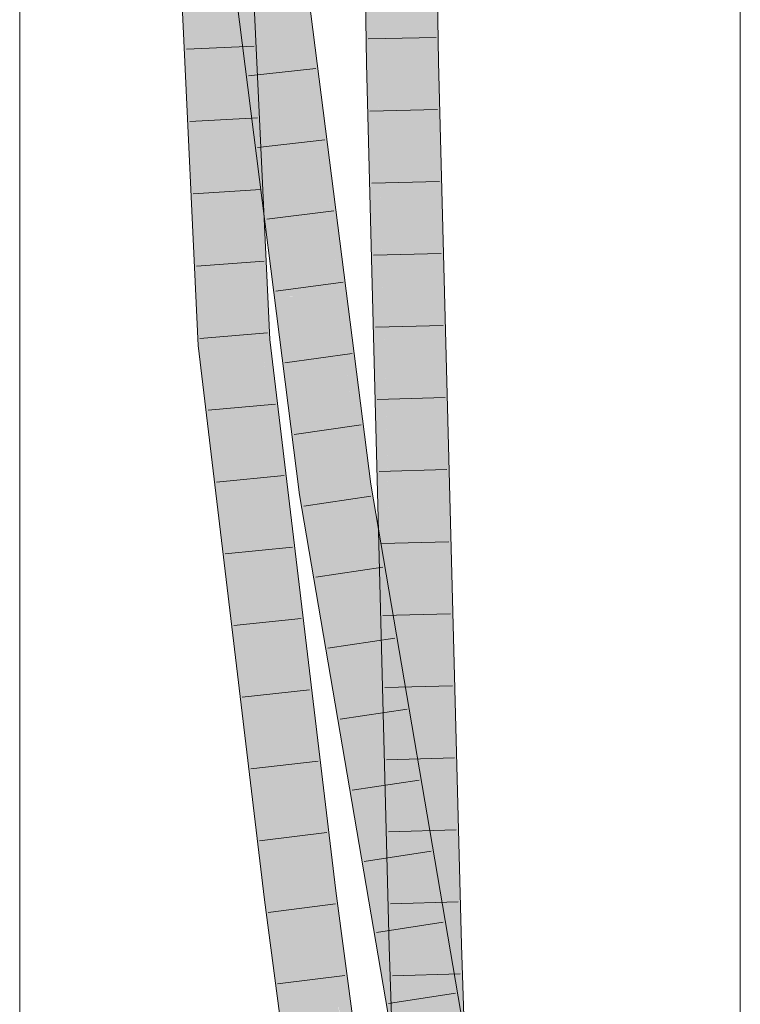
# Model space of a CAD drawing. Extents: x -720 to 300, y 62 to 1162.
# Tile 196 of 256: x 161.77 to 164.27, y 803.03 to 806.44. Entities that reach past the tile are written whole.
import ezdxf

# ---------------------------------------------------------------- set-up
doc = ezdxf.new("R2010")
doc.units = 0
doc.layers.get('0').update_dxf_attribs({"lineweight": 13})
doc.layers.add('E_Detail_Linie_Text_Bem', color=7, linetype='Continuous', lineweight=13)
for name, color, linetype, lineweight, true_color in [('E_Leerrohr 25-A06G93Y08I', 7, 'Continuous', 9, 0xff8000), ('E_Leerrohr 25-Shading', 7, 'Continuous', 9, 0xff8000), ('E_Leerrohr 32-A06G93Y28I', 7, 'Continuous', 9, 0x00b300), ('E_Leerrohr 32-Shading', 7, 'Continuous', 9, 0x00b300)]:
    doc.layers.add(name, color=color, linetype=linetype, lineweight=lineweight, true_color=true_color)

# ---------------------------------------------------------------- blocks, each defined once
blk = doc.blocks.new('Shading-A06G93SL8I', base_point=(241.4847, 762.55))
at = {"layer": 'E_Leerrohr 25-Shading', "color": 43, "true_color": 0xd7ab7f}
for points in [[(162.9724, 806.2917), (163.009, 806.2925), (162.9606, 807.1697), (162.9972, 807.1694)], [(163.1765, 807.1413), (163.1739, 807.168), (163.1857, 806.2966)], [(163.2166, 806.7155), (163.1765, 807.1413), (163.2223, 806.2975), (163.1857, 806.2966)], [(162.9724, 806.2917), (162.982, 805.9178), (163.009, 806.2925), (163.0639, 804.1668)], [(163.2223, 806.2975), (163.1857, 806.2966), (163.2766, 804.1158), (163.1933, 806.0037)], [(163.2223, 806.2975), (163.2766, 804.1158), (163.2768, 804.1874)], [(163.2029, 805.7861), (163.1933, 806.0037), (163.2649, 803.2327)], [(162.982, 805.9178), (163.0516, 803.2264), (163.0639, 804.1668), (163.0882, 803.2275)], [(163.2701, 803.2328), (163.2671, 804.331), (163.2649, 803.2327), (163.2029, 805.7861)], [(163.2766, 804.1158), (163.2671, 804.331), (163.2734, 803.233), (163.2701, 803.2328)], [(163.2766, 804.1158), (163.2816, 804.0005), (163.2768, 804.1874)], [(163.3015, 803.2338), (163.2816, 804.0005), (163.2734, 803.233), (163.2766, 804.1158)], [(163.2701, 803.2328), (163.2649, 803.2327), (163.2718, 803.0952)], [(163.2718, 803.0952), (163.2649, 803.2327), (163.273, 802.9883)], [(163.2718, 803.0952), (163.2742, 803.0885), (163.2701, 803.2328), (163.2734, 803.233)], [(163.2742, 803.0885), (163.3096, 802.9904), (163.2734, 803.233), (163.3015, 803.2338)], [(163.0516, 803.2264), (163.1283, 802.0259), (163.0882, 803.2275)], [(163.0516, 803.2264), (163.1399, 800.5788), (163.1283, 802.0259), (163.1624, 800.5796)], [(163.2742, 803.0885), (163.2718, 803.0952), (163.2744, 803.0418)], [(163.273, 802.9883), (163.275, 802.9374), (163.2718, 803.0952), (163.2744, 803.0418)], [(163.2744, 803.0418), (163.2771, 802.9889), (163.2742, 803.0885), (163.3093, 802.9913)], [(163.2744, 803.0418), (163.2747, 802.9888), (163.2771, 802.9889)]]:
    blk.add_solid(points, dxfattribs=at)
at = {"layer": 'E_Leerrohr 25-Shading', "color": 31, "true_color": 0xfabd7f}
for points in [[(163.009, 806.2925), (163.0973, 806.2946), (162.9972, 807.1694), (163.0856, 807.1687)], [(163.0916, 806.7159), (163.0973, 806.2946), (163.1739, 807.168), (163.1857, 806.2966)], [(163.0882, 803.2275), (163.1765, 803.2301), (163.009, 806.2925), (163.0973, 806.2946)], [(163.0973, 806.2946), (163.1566, 803.9989), (163.1857, 806.2966), (163.1933, 806.0037)], [(163.1566, 803.9989), (163.1765, 803.2301), (163.1933, 806.0037), (163.2649, 803.2327)], [(163.0882, 803.2275), (163.1283, 802.0259), (163.1165, 803.2284)], [(163.1283, 802.0259), (163.1765, 803.2301), (163.1165, 803.2284)], [(163.1283, 802.0259), (163.1765, 800.5801), (163.1765, 803.2301), (163.2648, 800.5831)], [(163.1765, 803.2301), (163.1848, 802.9818), (163.2649, 803.2327), (163.273, 802.9883)]]:
    blk.add_solid(points, dxfattribs=at)
at = {"layer": 'E_Leerrohr 32-Shading', "color": 83, "true_color": 0x7fbd7f}
for points in [[(162.3648, 806.6028), (162.3052, 807.0948), (162.3984, 805.8801), (162.333, 806.498)], [(162.5777, 806.2186), (162.5545, 807.1128), (162.547, 806.5731), (162.5448, 807.0992)], [(162.5972, 805.9945), (162.5897, 806.3566), (162.5777, 806.2186), (162.5545, 807.1128)], [(162.7013, 806.7911), (162.7803, 806.1711), (162.7246, 806.7933)], [(162.7246, 806.7933), (162.7436, 806.5807), (162.7378, 806.7946), (162.7642, 806.4073)], [(162.7655, 806.5767), (162.7378, 806.7946), (162.9197, 805.0949), (162.7642, 806.4073)], [(162.5577, 806.5205), (162.489, 806.7703), (162.6899, 805.4818), (162.5653, 806.1707)], [(162.7436, 806.5807), (162.7803, 806.1711), (162.7642, 806.4073)], [(162.9628, 804.8278), (162.7655, 806.5767), (162.9516, 804.826), (162.9197, 805.095)], [(162.7655, 806.5767), (162.9628, 804.8278), (162.7948, 806.3466)], [(162.5474, 806.4791), (162.6007, 805.3318), (162.547, 806.5731), (162.57, 806.3075)], [(162.333, 806.498), (162.3881, 805.3132), (162.3984, 805.8801), (162.4246, 805.3162)], [(162.7642, 806.4073), (162.7803, 806.1711), (162.9197, 805.0949), (162.9303, 804.993)], [(162.633, 805.4258), (162.5897, 806.3566), (162.6032, 805.7014)], [(162.7948, 806.3466), (162.8013, 806.2878), (162.9878, 804.8315), (162.9654, 804.8281)], [(162.6007, 805.3318), (162.6008, 805.3311), (162.57, 806.3075), (162.5777, 806.2186)], [(162.8013, 806.2878), (162.9628, 804.8278), (162.9654, 804.8281)], [(162.6109, 805.3319), (162.5972, 805.9945), (162.6008, 805.3311), (162.5777, 806.2186)], [(162.5972, 805.9946), (162.5653, 806.1707), (162.6174, 805.762)], [(162.7466, 804.7954), (162.6899, 805.4818), (162.6174, 805.762), (162.5972, 805.9946)], [(162.7466, 804.7954), (162.6174, 805.762), (162.7166, 804.9827)], [(162.6109, 805.3319), (162.6373, 805.3342), (162.6032, 805.7014), (162.633, 805.4258)], [(162.6899, 805.4818), (162.7466, 804.7954), (162.7767, 804.7999)], [(162.3881, 805.3132), (162.419, 805.0548), (162.4246, 805.3162), (162.5408, 804.3445)], [(162.6008, 805.3311), (162.6339, 805.0543), (162.6109, 805.3319)], [(162.6109, 805.3319), (162.6237, 805.1777), (162.6373, 805.3342), (162.6343, 805.0869)], [(162.8374, 803.4178), (162.6373, 805.3342), (162.8298, 803.4169), (162.6343, 805.0869)], [(162.6373, 805.3342), (162.8374, 803.4178), (162.709, 804.7349)], [(162.6237, 805.1777), (162.6339, 805.0543), (162.6343, 805.0869)], [(162.6343, 805.0869), (162.6339, 805.0543), (162.8298, 803.4169)], [(162.9197, 805.095), (162.9303, 804.993), (162.9516, 804.826)], [(162.5408, 804.3445), (162.419, 805.0548), (162.5733, 804.0728), (162.4849, 804.5037)], [(162.7166, 804.9827), (162.7405, 804.7945), (162.7466, 804.7954)], [(162.9019, 804.0656), (162.7767, 804.7999), (162.7466, 804.7954)], [(162.9516, 804.826), (163.0353, 804.3344), (162.9628, 804.8278)], [(162.9628, 804.8278), (163.0353, 804.3344), (162.9654, 804.8281), (163.0289, 804.4018)], [(163.0289, 804.4018), (162.9878, 804.8315), (162.9654, 804.8281)], [(163.0141, 804.6772), (162.9878, 804.8315), (163.0189, 804.6277)], [(163.0639, 804.1668), (163.0189, 804.6277), (163.0289, 804.4018), (162.9878, 804.8315)], [(162.7405, 804.7945), (162.9019, 804.0656), (162.7466, 804.7954)], [(162.9019, 804.0656), (162.7405, 804.7945), (163.0507, 803.1917), (162.8222, 804.3151)], [(162.709, 804.7349), (162.8374, 803.4178), (162.8302, 803.7219), (162.8615, 803.4208)], [(163.1673, 803.6563), (163.2166, 803.4882), (163.0189, 804.6277), (163.0141, 804.6772)], [(163.0639, 804.1668), (163.1673, 803.6563), (163.0189, 804.6277)], [(162.4849, 804.5037), (162.6181, 803.3903), (162.5733, 804.0728), (162.6544, 803.3948)], [(163.0289, 804.4018), (163.0353, 804.3344), (163.0639, 804.1668)], [(163.0507, 803.1917), (162.8222, 804.3151), (163.0959, 802.9262), (162.851, 804.1463)], [(163.1673, 803.6563), (163.0639, 804.1668), (163.1283, 803.789)], [(163.0959, 802.9262), (162.851, 804.1463), (163.0594, 802.9227)], [(163.1283, 803.789), (163.1933, 803.4075), (163.1673, 803.6563), (163.2182, 803.3225)], [(162.8615, 803.4208), (162.8661, 803.4214), (162.8302, 803.7219)], [(163.2816, 803.1066), (163.2166, 803.4882), (163.2182, 803.3225), (163.1673, 803.6563)], [(162.8298, 803.4169), (162.8721, 803.0968), (162.8374, 803.4178)], [(162.8374, 803.4178), (162.8721, 803.0968), (162.8615, 803.4208), (162.8671, 803.3726)], [(162.8671, 803.3726), (162.8661, 803.4214), (162.8615, 803.4208)], [(162.8661, 803.4214), (162.8671, 803.3726), (163.078, 801.5378), (163.0724, 801.5801)], [(162.8706, 803.388), (162.8661, 803.4214), (163.0859, 801.5387), (163.078, 801.5378)], [(163.2182, 803.3225), (163.1933, 803.4075), (163.2761, 802.9437), (163.2724, 802.9433)], [(162.6181, 803.3903), (162.6583, 803.0858), (162.6544, 803.3948), (162.8385, 802.0017)], [(163.045, 801.8195), (162.8671, 803.3726), (163.055, 801.7119), (162.8721, 803.0968)], [(162.8899, 803.2216), (163.0904, 801.7237), (162.8706, 803.388)], [(163.3086, 802.9468), (163.2182, 803.3225), (163.2761, 802.9437)], [(163.2182, 803.3225), (163.3096, 802.9427), (163.2816, 803.1066)], [(162.8899, 803.2216), (163.0877, 801.5389), (163.0904, 801.7237), (163.1048, 801.5408)], [(163.0859, 801.5387), (163.0877, 801.5389), (162.8899, 803.2216)], [(162.8385, 802.0017), (162.6583, 803.0858), (162.8672, 801.5143), (162.8593, 801.5649)]]:
    blk.add_solid(points, dxfattribs=at)
at = {"layer": 'E_Leerrohr 32-Shading', "color": 83, "true_color": 0x7fd57f}
for points in [[(162.7013, 806.7911), (162.6473, 806.5161), (162.7803, 806.1711), (162.779, 805.482)], [(162.4538, 806.5904), (162.3648, 806.6028), (162.4872, 805.8723), (162.3984, 805.8801)], [(162.5474, 806.4791), (162.4538, 806.5904), (162.4872, 805.8723)], [(162.6473, 806.5161), (162.5577, 806.5205), (162.779, 805.482), (162.6899, 805.4818)], [(162.4872, 805.8723), (162.5127, 805.3237), (162.5474, 806.4791), (162.6008, 805.3311)], [(162.7803, 806.1711), (162.779, 805.482), (162.9384, 804.8241), (162.8642, 804.813)], [(162.7803, 806.1711), (162.9384, 804.8241), (162.9303, 804.993)], [(162.3984, 805.8801), (162.4246, 805.3162), (162.4872, 805.8723), (162.5127, 805.3237)], [(162.7646, 805.4819), (162.6899, 805.4818), (162.8642, 804.813), (162.7767, 804.7999)], [(162.779, 805.482), (162.7646, 805.4819), (162.8642, 804.813)], [(162.4246, 805.3162), (162.5408, 804.3445), (162.5127, 805.3237), (162.6299, 804.3444)], [(162.5127, 805.3237), (162.6299, 804.3444), (162.6008, 805.3311), (162.6339, 805.0543)], [(162.6299, 804.3444), (162.7421, 803.4058), (162.6339, 805.0543), (162.8298, 803.4169)], [(162.9384, 804.8241), (162.9516, 804.826), (162.9303, 804.993)], [(162.7767, 804.7999), (162.9019, 804.0656), (162.8642, 804.813), (162.9904, 804.0718)], [(162.8642, 804.813), (162.9904, 804.0718), (162.9384, 804.8241)], [(162.9904, 804.0718), (162.9516, 804.826), (162.9384, 804.8241)], [(163.0353, 804.3344), (162.9516, 804.826), (163.0916, 803.4777), (162.9904, 804.0718)], [(162.596, 804.3444), (162.5408, 804.3445), (162.5733, 804.0728)], [(162.6299, 804.3444), (162.596, 804.3444), (162.6544, 803.3948), (162.5733, 804.0728)], [(162.6299, 804.3444), (162.6544, 803.3948), (162.7421, 803.4058)], [(163.0639, 804.1668), (163.0353, 804.3344), (163.1132, 803.6613), (163.104, 803.5828)], [(163.0353, 804.3344), (163.0916, 803.4777), (163.0658, 804.0012)], [(163.0639, 804.1668), (163.1132, 803.6613), (163.1283, 803.789)], [(163.0916, 803.4777), (162.9904, 804.0718), (163.0507, 803.1917), (162.9019, 804.0656)], [(163.0916, 803.4777), (163.139, 803.1996), (163.0658, 804.0012)], [(163.1283, 803.789), (163.1132, 803.6613), (163.1933, 803.4075), (163.1836, 803.3257)], [(163.104, 803.5828), (163.139, 803.1996), (163.1132, 803.6613), (163.1841, 802.9348)], [(163.1836, 803.3257), (163.1132, 803.6613), (163.1631, 803.1508)], [(163.0916, 803.4777), (163.0507, 803.1917), (163.0581, 803.1923)], [(163.139, 803.1996), (163.0916, 803.4777), (163.0581, 803.1923)], [(162.6544, 803.3948), (162.8385, 802.0017), (162.7421, 803.4058), (162.927, 802.0062)], [(162.7421, 803.4058), (162.927, 802.0062), (162.8298, 803.4169), (162.8721, 803.0968)], [(163.1836, 803.3257), (163.3089, 802.7285), (163.1933, 803.4075)], [(163.3089, 802.7285), (163.1836, 803.3257), (163.1841, 802.9348), (163.1631, 803.1508)], [(163.1055, 803.1966), (163.0507, 803.1917), (163.1188, 802.9285), (163.0959, 802.9262)], [(163.1841, 802.9348), (163.139, 803.1996), (163.1188, 802.9285), (163.1055, 803.1966)], [(163.0376, 801.6428), (163.056, 801.6874), (162.8757, 803.0249), (162.8721, 803.0968)], [(163.055, 801.7119), (162.8721, 803.0968), (163.056, 801.6874)]]:
    blk.add_solid(points, dxfattribs=at)
blk = doc.blocks.new('Referenz-A06G93Y48I')
at = {"layer": 'E_Detail_Linie_Text_Bem', "linetype": 'Continuous', "ltscale": 0.13}
for p, q in [((161.7693, 802.3064), (161.7693, 811.4866)), ((164.2693, 811.4866), (164.2693, 762.3064))]:
    blk.add_line(p, q, dxfattribs=at)
at = {"layer": 'E_Leerrohr 25-A06G93Y08I', "linetype": 'Continuous', "ltscale": 0.13}
for p, q in [((162.9724, 806.2917), (162.9606, 807.1698)), ((163.2223, 806.2975), (163.2105, 807.1677)), ((163.2137, 806.3812), (162.9787, 806.3764)), ((163.0516, 803.2265), (162.9724, 806.2917)), ((163.3015, 803.2338), (163.2223, 806.2975)), ((163.2191, 806.1316), (162.9841, 806.1261)), ((163.2255, 805.8818), (162.9906, 805.8761)), ((163.232, 805.6319), (162.9971, 805.6262)), ((163.2384, 805.382), (163.0035, 805.3762)), ((163.2449, 805.1322), (163.01, 805.1262)), ((163.2514, 804.8823), (163.0164, 804.8762)), ((163.2578, 804.6325), (163.0229, 804.6263)), ((163.2643, 804.3826), (163.0294, 804.3763)), ((163.2707, 804.1328), (163.0358, 804.1263)), ((163.2772, 803.8829), (163.0423, 803.8763)), ((163.2836, 803.633), (163.0487, 803.6263)), ((163.2901, 803.3832), (163.0552, 803.3764)), ((163.3898, 800.5875), (163.3015, 803.2338)), ((163.1399, 800.5788), (163.0516, 803.2265)), ((163.2973, 803.1334), (163.0624, 803.1264))]:
    blk.add_line(p, q, dxfattribs=at)
at = {"layer": 'E_Leerrohr 32-A06G93Y28I', "linetype": 'Continuous', "ltscale": 0.13}
for p, q in [((162.3881, 805.3131), (162.3045, 807.1099)), ((162.6373, 805.3342), (162.5545, 807.1128)), ((162.9878, 804.8315), (162.7378, 806.7946)), ((162.7405, 804.7945), (162.489, 806.7702)), ((162.5825, 806.3511), (162.3477, 806.3411)), ((162.7965, 806.2742), (162.563, 806.2482)), ((162.5941, 806.1026), (162.3594, 806.0902)), ((162.828, 806.027), (162.5946, 805.9994)), ((162.6056, 805.854), (162.3711, 805.8392)), ((162.8595, 805.7797), (162.6263, 805.7507)), ((162.6172, 805.6055), (162.3828, 805.5883)), ((162.891, 805.5325), (162.658, 805.5019)), ((162.6287, 805.3569), (162.3945, 805.3374)), ((162.6181, 803.3902), (162.3881, 805.3131)), ((162.8661, 803.4215), (162.6373, 805.3342)), ((162.9225, 805.2852), (162.6897, 805.2532)), ((162.6566, 805.1092), (162.4226, 805.0884)), ((162.9539, 805.038), (162.7213, 805.0045)), ((162.6863, 804.8616), (162.4523, 804.8395)), ((163.3451, 802.734), (162.9878, 804.8315)), ((163.0981, 802.6958), (162.7405, 804.7945)), ((162.9871, 804.7909), (162.7547, 804.7561)), ((162.7159, 804.614), (162.4821, 804.5907)), ((163.0291, 804.5445), (162.7967, 804.5096)), ((162.7455, 804.3664), (162.5118, 804.3418)), ((163.0711, 804.2981), (162.8387, 804.2631)), ((162.7752, 804.1188), (162.5416, 804.093)), ((163.113, 804.0517), (162.8807, 804.0165)), ((162.8048, 803.8712), (162.5714, 803.8441)), ((163.155, 803.8053), (162.9227, 803.77)), ((162.8344, 803.6236), (162.6011, 803.5953)), ((163.197, 803.559), (162.9647, 803.5235)), ((163.1144, 801.5419), (162.8661, 803.4215)), ((162.866, 801.5142), (162.6181, 803.3902)), ((162.8646, 803.3759), (162.6314, 803.3466)), ((163.239, 803.3126), (163.0067, 803.277)), ((162.8974, 803.1278), (162.6641, 803.099)), ((163.2809, 803.0662), (163.0487, 803.0305))]:
    blk.add_line(p, q, dxfattribs=at)

msp = doc.modelspace()

# ---------------------------------------------------------------- block references
at = {"color": 8, "lineweight": 25, "ltscale": 0.25, "true_color": 0x808080}
msp.add_blockref('Referenz-A06G93Y48I', (0, 0), dxfattribs=at)
msp.add_blockref('Shading-A06G93SL8I', (241.4847, 762.55))

doc.saveas('drawing.dxf')
